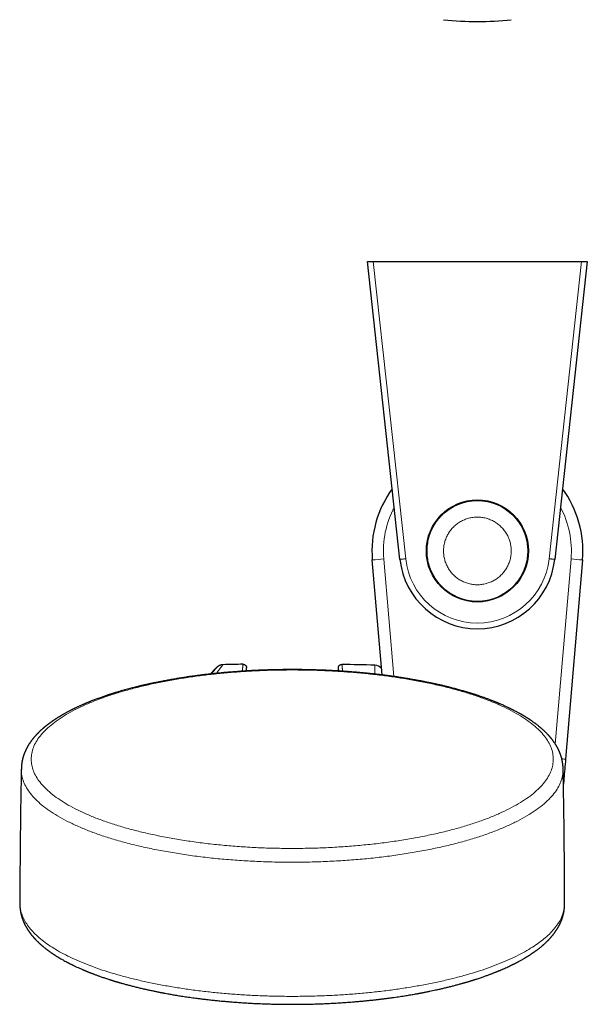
# Model space of a CAD drawing. Header units: millimetres. Extents: x 8 to 954, y 12 to 973.
# Tile 1 of 193: x 296 to 395, y 38 to 210. Entities that reach past the tile are written whole.
import ezdxf

# ---------------------------------------------------------------- set-up
doc = ezdxf.new("R2010")
doc.units = ezdxf.units.MM

msp = doc.modelspace()

# ---------------------------------------------------------------- linework, layer by layer
at = {"color": 7, "linetype": 'Continuous', "lineweight": 30}
for p, q in [((362.28, 115.4), (356.61, 167.39)), ((356.61, 167.39), (357.62, 167.39)), ((357.62, 167.39), (393.94, 167.39)), ((394.95, 167.39), (389.27, 115.4)), ((393.94, 167.39), (394.95, 167.39)), ((359.16, 95.22), (357.45, 115.32)), ((394.1, 115.32), (391.15, 80.53)), ((335.53, 95.93), (335.53, 96.48)), ((351.53, 96.46), (351.53, 95.92)), ((296.26, 78.82), (296.26, 78.81))]:
    msp.add_line(p, q, dxfattribs=at)
at = {"color": 252, "linetype": 'Continuous', "lineweight": 0}
for p, q in [((357.62, 167.39), (363.28, 115.51)), ((388.28, 115.51), (393.94, 167.39)), ((359.45, 115.46), (361.19, 94.96)), ((389.37, 83.17), (392.11, 115.46)), ((357.9, 95.37), (357.9, 96.92))]:
    msp.add_line(p, q, dxfattribs=at)
at = {"color": 252, "linetype": 'Continuous', "lineweight": 0, "flags": 128}
for points in [[(363.28, 115.51), (363.19, 115.5), (363.1, 115.49), (363.02, 115.48), (362.94, 115.47), (362.86, 115.46), (362.78, 115.45), (362.71, 115.45), (362.64, 115.44), (362.57, 115.43), (362.51, 115.42), (362.46, 115.42), (362.42, 115.41), (362.38, 115.41), (362.34, 115.41), (362.32, 115.4), (362.3, 115.4), (362.29, 115.4), (362.28, 115.4)], [(388.28, 115.51), (388.37, 115.5), (388.45, 115.49), (388.54, 115.48), (388.62, 115.47), (388.7, 115.46), (388.78, 115.45), (388.85, 115.45), (388.92, 115.44), (388.98, 115.43), (389.04, 115.42), (389.1, 115.42), (389.14, 115.41), (389.18, 115.41), (389.21, 115.41), (389.24, 115.4), (389.26, 115.4), (389.27, 115.4), (389.27, 115.4)]]:
    msp.add_lwpolyline(points, dxfattribs=at)
at = {"color": 7, "linetype": 'Continuous', "lineweight": 30, "flags": 128}
msp.add_lwpolyline([(391.15, 80.53), (391.12, 80.1), (391.08, 79.68), (391.04, 79.25), (391.01, 78.82), (390.97, 78.4), (390.94, 77.98), (390.9, 77.56), (390.86, 77.14), (390.83, 76.72), (390.79, 76.31), (390.78, 76.16)], dxfattribs=at)
at = {"color": 7, "linetype": 'Continuous', "lineweight": 30}
for radius in [8.9, 8.8]:
    msp.add_circle((375.78, 116.87), radius, dxfattribs=at)
for centre, radius, start, end in [((375.78, 265.93), 56.65, 264.0195, 275.9805), ((375.78, 116.87), 18.39, 143.8022, 184.8509), ((375.78, 116.87), 18.39, 355.1491, 36.1978), ((375.78, 116.87), 13.58, 186.2249, 353.7751), ((343.53, 82.87), 19, 133.8648, 138.7672), ((342.8, -402.85), 500, 90.903, 91.3023), ((342.8, -402.85), 500, 88.2697, 88.9295), ((357.85, 95.32), 1.6, 40.9711, 88.2697)]:
    msp.add_arc(centre, radius, start, end, dxfattribs=at)
at = {"color": 252, "linetype": 'Continuous', "lineweight": 0}
for centre, radius, start, end in [((375.78, 116.85), 16.39, 152.1289, 184.8509), ((375.78, 116.85), 16.39, 355.1491, 27.8711), ((355.43, 156.82), 41.55, 272.7937, 275.5491), ((375.78, 116.87), 12.58, 186.2249, 353.7751), ((396.13, 156.82), 41.55, 264.4509, 267.2063), ((391.36, 89.73), 9.19, 264.6976, 268.7033)]:
    msp.add_arc(centre, radius, start, end, dxfattribs=at)
for points, knots in [([(384.56, 116.87), (384.55, 116.49), (384.52, 115.72), (384.29, 114.59), (383.92, 113.5), (383.41, 112.47), (382.77, 111.51), (382.01, 110.64), (381.14, 109.88), (380.18, 109.24), (379.15, 108.73), (378.06, 108.36), (376.93, 108.13), (375.78, 108.06), (374.63, 108.13), (373.5, 108.36), (372.41, 108.73), (371.37, 109.24), (370.41, 109.88), (369.55, 110.64), (368.79, 111.51), (368.15, 112.47), (367.64, 113.5), (367.27, 114.59), (367.04, 115.72), (366.97, 116.87), (367.04, 118.02), (367.27, 119.15), (367.64, 120.24), (368.15, 121.28), (368.79, 122.24), (369.55, 123.1), (370.41, 123.86), (371.37, 124.5), (372.41, 125.01), (373.5, 125.38), (374.63, 125.61), (375.78, 125.68), (376.93, 125.61), (378.06, 125.38), (379.15, 125.01), (380.18, 124.5), (381.14, 123.86), (382.01, 123.1), (382.77, 122.24), (383.41, 121.28), (383.92, 120.24), (384.29, 119.15), (384.52, 118.02), (384.55, 117.25), (384.56, 116.87)], [0, 0, 0, 0, 0.0208333, 0.0416666, 0.0625, 0.0833333, 0.1041666, 0.125, 0.1458333, 0.1666666, 0.1875, 0.2083333, 0.2291666, 0.25, 0.2708333, 0.2916666, 0.3125, 0.3333333, 0.3541666, 0.375, 0.3958333, 0.4166666, 0.4374999, 0.4583333, 0.4791666, 0.4999999, 0.5208333, 0.5416666, 0.5625, 0.5833333, 0.6041666, 0.625, 0.6458333, 0.6666666, 0.6875, 0.7083333, 0.7291666, 0.75, 0.7708333, 0.7916666, 0.8125, 0.8333333, 0.8541666, 0.875, 0.8958333, 0.9166666, 0.9374999, 0.9583333, 0.9791667, 1, 1, 1, 1]), ([(381.68, 116.87), (381.67, 117.13), (381.65, 117.64), (381.5, 118.4), (381.25, 119.14), (380.9, 119.83), (380.47, 120.47), (379.96, 121.06), (379.38, 121.57), (378.74, 122), (378.04, 122.34), (377.31, 122.59), (376.55, 122.74), (375.78, 122.79), (375.01, 122.74), (374.25, 122.59), (373.51, 122.34), (372.82, 122), (372.17, 121.57), (371.59, 121.06), (371.08, 120.47), (370.65, 119.83), (370.31, 119.14), (370.06, 118.4), (369.91, 117.64), (369.86, 116.87), (369.91, 116.1), (370.06, 115.34), (370.31, 114.61), (370.65, 113.91), (371.08, 113.27), (371.59, 112.69), (372.17, 112.17), (372.82, 111.74), (373.51, 111.4), (374.25, 111.15), (375.01, 111), (375.78, 110.95), (376.55, 111), (377.31, 111.15), (378.04, 111.4), (378.74, 111.74), (379.38, 112.17), (379.96, 112.69), (380.47, 113.27), (380.9, 113.91), (381.25, 114.61), (381.5, 115.34), (381.65, 116.1), (381.67, 116.61), (381.68, 116.87)], [0, 0, 0, 0, 0.020833, 0.041667, 0.0625, 0.083333, 0.104167, 0.125, 0.145833, 0.166667, 0.1875, 0.208333, 0.229167, 0.25, 0.270833, 0.291667, 0.3125, 0.333333, 0.354167, 0.375, 0.395833, 0.416667, 0.4375, 0.458333, 0.479167, 0.5, 0.520833, 0.541667, 0.5625, 0.583333, 0.604167, 0.625, 0.645833, 0.666667, 0.6875, 0.708333, 0.729167, 0.75, 0.770833, 0.791667, 0.8125, 0.833333, 0.854167, 0.875, 0.895833, 0.916667, 0.9375, 0.958333, 0.979167, 1, 1, 1, 1]), ([(329.39, 95.41), (329.41, 95.42), (329.46, 95.5), (329.55, 95.61), (329.66, 95.74), (329.75, 95.85), (329.83, 95.95), (329.91, 96.05), (329.98, 96.13), (330.05, 96.21), (330.13, 96.3), (330.2, 96.39), (330.27, 96.47), (330.33, 96.52), (330.36, 96.56), (330.37, 96.57), (330.37, 96.57), (330.37, 96.57)], [0, 0, 0, 0, 0.021907, 0.0991622, 0.1601492, 0.220467, 0.2801565, 0.3392589, 0.3978176, 0.4558778, 0.5134856, 0.6093123, 0.7040712, 0.7980076, 0.8913755, 0.9844339, 1, 1, 1, 1]), ([(331.44, 97.02), (331.44, 97.02), (331.44, 97.02), (331.43, 97.01), (331.4, 96.97), (331.37, 96.93), (331.34, 96.9), (331.32, 96.87), (331.3, 96.85), (331.27, 96.82), (331.25, 96.79), (331.22, 96.75), (331.18, 96.7), (331.12, 96.63), (331.04, 96.53), (330.95, 96.41), (330.86, 96.3), (330.79, 96.2), (330.72, 96.12), (330.66, 96.04), (330.6, 95.95), (330.54, 95.87), (330.46, 95.76), (330.37, 95.64), (330.3, 95.54), (330.27, 95.5)], [0, 0, 0, 0, 0.013324, 0.090455, 0.168325, 0.246996, 0.273681, 0.300466, 0.327353, 0.354345, 0.381444, 0.408652, 0.435971, 0.497252, 0.560089, 0.624502, 0.690509, 0.725727, 0.76139, 0.7975, 0.834059, 0.867378, 0.897084, 0.95887, 1, 1, 1, 1]), ([(334.82, 95.88), (334.82, 95.93), (334.83, 96.04), (334.84, 96.21), (334.84, 96.38), (334.85, 96.53), (334.86, 96.67), (334.87, 96.79), (334.88, 96.9), (334.89, 96.98), (334.9, 97.04), (334.91, 97.08), (334.92, 97.08), (334.92, 97.08)], [0, 0, 0, 0, 0.0590953, 0.1475697, 0.2360703, 0.3245449, 0.412942, 0.5085924, 0.6043741, 0.7029905, 0.8016071, 0.9008035, 1, 1, 1, 1]), ([(335.53, 96.48), (335.53, 96.48), (335.52, 96.48), (335.51, 96.44), (335.5, 96.39), (335.49, 96.31), (335.48, 96.21), (335.47, 96.08), (335.46, 95.98), (335.46, 95.92), (335.46, 95.92)], [0, 0, 0, 0, 0.139972, 0.279995, 0.419967, 0.561773, 0.70363, 0.845435, 0.999632, 1, 1, 1, 1]), ([(351.6, 95.92), (351.6, 95.97), (351.59, 96.07), (351.58, 96.19), (351.57, 96.29), (351.56, 96.36), (351.55, 96.42), (351.54, 96.45), (351.54, 96.46), (351.53, 96.46)], [0, 0, 0, 0, 0.1479974, 0.2890764, 0.4302044, 0.5712833, 0.7141716, 0.8571114, 1, 1, 1, 1]), ([(352.14, 97.06), (352.15, 97.06), (352.15, 97.05), (352.16, 97.02), (352.18, 96.96), (352.19, 96.88), (352.2, 96.78), (352.2, 96.66), (352.21, 96.55), (352.22, 96.43), (352.23, 96.3), (352.24, 96.14), (352.24, 96), (352.25, 95.9), (352.25, 95.87)], [0, 0, 0, 0, 0.096928, 0.19389, 0.290818, 0.388982, 0.487181, 0.585345, 0.657019, 0.728694, 0.800586, 0.872479, 0.970379, 1, 1, 1, 1]), ([(322.79, 94.39), (323.6, 94.53), (325.2, 94.8), (327.7, 95.14), (330.25, 95.43), (332.84, 95.67), (335.47, 95.86), (338.13, 95.99), (340.8, 96.08), (343.49, 96.1), (346.17, 96.08), (348.85, 95.99), (351.51, 95.86), (354.14, 95.67), (356.73, 95.43), (359.28, 95.14), (361.77, 94.8), (363.38, 94.53), (364.19, 94.39)], [0, 0, 0, 0, 0.062497, 0.124992, 0.18749, 0.249993, 0.3125, 0.375004, 0.437505, 0.5, 0.562495, 0.624996, 0.6875, 0.750007, 0.81251, 0.875008, 0.937503, 1, 1, 1, 1]), ([(297.96, 80.52), (297.98, 80.86), (298.02, 81.54), (298.32, 82.56), (298.81, 83.56), (299.48, 84.56), (300.35, 85.53), (301.4, 86.49), (302.63, 87.41), (304.04, 88.31), (305.61, 89.18), (307.35, 90.01), (309.24, 90.8), (311.24, 91.53), (313.36, 92.21), (315.56, 92.83), (317.87, 93.4), (320.27, 93.93), (321.95, 94.24), (322.79, 94.39)], [0, 0, 0, 0, 0.059557, 0.119119, 0.178686, 0.238252, 0.297814, 0.357371, 0.416928, 0.476491, 0.536057, 0.595624, 0.655186, 0.714743, 0.771789, 0.828839, 0.885893, 0.942948, 1, 1, 1, 1]), ([(364.19, 94.39), (365.03, 94.24), (366.7, 93.93), (369.11, 93.4), (371.42, 92.83), (373.62, 92.21), (375.73, 91.53), (377.74, 90.8), (379.63, 90.01), (381.37, 89.18), (382.94, 88.31), (384.35, 87.41), (385.58, 86.49), (386.63, 85.53), (387.49, 84.56), (388.17, 83.56), (388.65, 82.56), (388.96, 81.54), (389, 80.86), (389.02, 80.52)], [0, 0, 0, 0, 0.057052, 0.114107, 0.171161, 0.228211, 0.285257, 0.344814, 0.404376, 0.463943, 0.523509, 0.583072, 0.642629, 0.702186, 0.761748, 0.821314, 0.880881, 0.940443, 1, 1, 1, 1]), ([(389.02, 80.52), (389, 80.18), (388.96, 79.5), (388.65, 78.49), (388.17, 77.48), (387.49, 76.49), (386.63, 75.51), (385.58, 74.56), (384.35, 73.63), (382.94, 72.73), (381.37, 71.87), (379.63, 71.04), (377.74, 70.25), (375.7, 69.5), (373.53, 68.81), (371.22, 68.16), (368.8, 67.57), (366.27, 67.03), (363.64, 66.55), (360.92, 66.13), (358.13, 65.77), (355.28, 65.47), (352.38, 65.24), (349.44, 65.07), (346.47, 64.97), (343.49, 64.94), (340.51, 64.97), (337.54, 65.07), (334.6, 65.24), (331.7, 65.47), (328.84, 65.77), (326.05, 66.13), (323.34, 66.55), (320.71, 67.03), (318.18, 67.57), (315.76, 68.16), (313.45, 68.81), (311.27, 69.5), (309.24, 70.25), (307.35, 71.04), (305.61, 71.87), (304.04, 72.73), (302.63, 73.63), (301.4, 74.56), (300.35, 75.51), (299.48, 76.49), (298.81, 77.48), (298.32, 78.49), (298.02, 79.5), (297.98, 80.18), (297.96, 80.52)], [0, 0, 0, 0, 0.020832, 0.041665, 0.0625, 0.083335, 0.104168, 0.125, 0.145832, 0.166665, 0.1875, 0.208335, 0.229168, 0.25, 0.270832, 0.291665, 0.3125, 0.333335, 0.354168, 0.375, 0.395832, 0.416665, 0.4375, 0.458335, 0.479168, 0.5, 0.520832, 0.541665, 0.5625, 0.583335, 0.604168, 0.625, 0.645832, 0.666665, 0.6875, 0.708335, 0.729168, 0.75, 0.770832, 0.791665, 0.8125, 0.833335, 0.854168, 0.875, 0.895832, 0.916665, 0.9375, 0.958335, 0.979168, 1, 1, 1, 1]), ([(296.26, 78.81), (296.25, 78.77), (296.21, 78.38), (296.33, 77.64), (296.61, 76.59), (297.12, 75.54), (297.82, 74.51), (298.72, 73.5), (299.81, 72.51), (301.09, 71.55), (302.55, 70.61), (304.18, 69.72), (305.98, 68.86), (307.94, 68.04), (310.06, 67.26), (312.32, 66.54), (314.71, 65.87), (317.22, 65.25), (319.85, 64.7), (322.58, 64.2), (325.4, 63.76), (328.29, 63.39), (331.25, 63.08), (334.27, 62.84), (337.32, 62.67), (340.4, 62.56), (343.49, 62.53), (346.58, 62.56), (349.66, 62.67), (352.71, 62.84), (355.73, 63.08), (358.69, 63.39), (361.58, 63.76), (364.4, 64.2), (367.13, 64.7), (369.75, 65.25), (372.27, 65.87), (374.66, 66.54), (376.92, 67.26), (379.03, 68.04), (381, 68.86), (382.8, 69.72), (384.43, 70.61), (385.89, 71.55), (387.17, 72.51), (388.26, 73.5), (389.16, 74.51), (389.86, 75.54), (390.36, 76.59), (390.65, 77.64), (390.77, 78.39), (390.72, 78.78), (390.72, 78.82)], [0, 0, 0, 0, 0.002209, 0.022947, 0.043686, 0.064424, 0.085162, 0.1059, 0.126638, 0.147376, 0.168114, 0.188852, 0.20959, 0.230328, 0.251066, 0.271804, 0.292542, 0.313281, 0.334019, 0.354757, 0.375495, 0.396233, 0.416971, 0.437709, 0.458447, 0.479185, 0.499923, 0.520661, 0.541399, 0.562137, 0.582875, 0.603614, 0.624352, 0.64509, 0.665828, 0.686566, 0.707304, 0.728042, 0.74878, 0.769518, 0.790256, 0.810994, 0.831732, 0.85247, 0.873209, 0.893947, 0.914685, 0.935423, 0.956161, 0.976899, 0.997637, 1, 1, 1, 1]), ([(295.99, 55.38), (295.99, 55.38), (295.97, 55.08), (296.05, 54.46), (296.26, 53.56), (296.64, 52.65), (297.16, 51.76), (297.82, 50.88), (298.63, 50.01), (299.58, 49.16), (300.67, 48.32), (301.9, 47.51), (303.25, 46.73), (304.73, 45.97), (306.33, 45.24), (308.05, 44.55), (309.88, 43.88), (311.82, 43.26), (313.86, 42.67), (315.99, 42.12), (318.21, 41.61), (320.5, 41.15), (322.87, 40.73), (325.3, 40.36), (327.79, 40.03), (330.33, 39.76), (332.91, 39.53), (335.53, 39.35), (338.17, 39.22), (340.82, 39.15), (343.49, 39.12), (346.15, 39.15), (348.81, 39.22), (351.45, 39.35), (354.06, 39.53), (356.65, 39.76), (359.19, 40.03), (361.68, 40.36), (364.11, 40.73), (366.48, 41.15), (368.77, 41.61), (370.99, 42.12), (373.12, 42.67), (375.16, 43.26), (377.09, 43.88), (378.92, 44.55), (380.64, 45.24), (382.25, 45.97), (383.73, 46.73), (385.08, 47.51), (386.31, 48.32), (387.4, 49.16), (388.35, 50.01), (389.16, 50.88), (389.82, 51.76), (390.34, 52.65), (390.72, 53.56), (390.93, 54.46), (391.01, 55.08), (390.99, 55.38), (390.99, 55.38)], [0, 0, 0, 0, 0.000166, 0.018017, 0.035868, 0.053719, 0.071571, 0.089422, 0.107273, 0.125124, 0.142975, 0.160827, 0.178678, 0.196529, 0.21438, 0.232232, 0.250083, 0.267934, 0.285785, 0.303636, 0.321488, 0.339339, 0.35719, 0.375041, 0.392893, 0.410744, 0.428595, 0.446446, 0.464297, 0.482149, 0.5, 0.517851, 0.535702, 0.553554, 0.571405, 0.589256, 0.607107, 0.624959, 0.64281, 0.660661, 0.678512, 0.696363, 0.714215, 0.732066, 0.749917, 0.767768, 0.78562, 0.803471, 0.821322, 0.839173, 0.857024, 0.874876, 0.892727, 0.910578, 0.928429, 0.946281, 0.964132, 0.981983, 0.999834, 1, 1, 1, 1])]:
    msp.add_open_spline(points, degree=3, knots=knots, dxfattribs=at)
at = {"color": 7, "linetype": 'Continuous', "lineweight": 30}
for points, knots in [([(331.44, 97.02), (331.4, 97.01), (331.32, 97.01), (331.21, 97), (331.11, 96.98), (331.03, 96.95), (330.97, 96.93), (330.91, 96.91), (330.85, 96.89), (330.77, 96.85), (330.68, 96.81), (330.58, 96.74), (330.47, 96.67), (330.4, 96.6), (330.37, 96.57)], [0, 0, 0, 0, 0.107153, 0.201855, 0.283506, 0.351715, 0.406249, 0.451985, 0.509456, 0.580842, 0.665999, 0.76463, 0.876224, 1, 1, 1, 1]), ([(334.92, 97.08), (334.93, 97.08), (334.98, 97.08), (335.06, 97.07), (335.16, 97.04), (335.25, 96.99), (335.33, 96.93), (335.4, 96.86), (335.46, 96.78), (335.5, 96.68), (335.53, 96.58), (335.53, 96.52), (335.53, 96.48)], [0, 0, 0, 0, 0.028112, 0.149526, 0.255852, 0.362175, 0.468484, 0.574795, 0.681095, 0.787397, 0.893698, 1, 1, 1, 1]), ([(351.53, 96.46), (351.54, 96.49), (351.54, 96.56), (351.56, 96.66), (351.61, 96.75), (351.66, 96.83), (351.73, 96.91), (351.81, 96.97), (351.9, 97.02), (352.01, 97.05), (352.09, 97.06), (352.14, 97.06), (352.14, 97.06)], [0, 0, 0, 0, 0.104587, 0.212215, 0.316808, 0.424429, 0.529031, 0.63666, 0.741273, 0.84892, 0.971943, 1, 1, 1, 1]), ([(390.73, 78.81), (390.73, 78.84), (390.73, 78.88), (390.73, 78.94), (390.73, 78.98), (390.73, 79.01), (390.72, 79.03), (390.72, 79.06), (390.72, 79.1), (390.72, 79.14), (390.72, 79.19), (390.71, 79.23), (390.71, 79.27), (390.71, 79.3), (390.71, 79.34), (390.7, 79.39), (390.7, 79.44), (390.69, 79.49), (390.69, 79.53), (390.68, 79.59), (390.68, 79.65), (390.67, 79.71), (390.66, 79.78), (390.65, 79.84), (390.64, 79.91), (390.63, 79.97), (390.62, 80.04), (390.61, 80.1), (390.6, 80.15), (390.59, 80.21), (390.58, 80.26), (390.57, 80.32), (390.56, 80.37), (390.54, 80.43), (390.53, 80.48), (390.51, 80.55), (390.5, 80.62), (390.48, 80.7), (390.45, 80.78), (390.43, 80.85), (390.42, 80.92), (390.4, 80.98), (390.38, 81.05), (390.35, 81.12), (390.33, 81.19), (390.3, 81.27), (390.28, 81.34), (390.25, 81.41), (390.23, 81.48), (390.2, 81.55), (390.17, 81.62), (390.14, 81.7), (390.1, 81.8), (390.05, 81.91), (390.01, 82.01), (389.97, 82.09), (389.93, 82.17), (389.9, 82.23), (389.86, 82.31), (389.82, 82.38), (389.78, 82.46), (389.75, 82.53), (389.71, 82.59), (389.69, 82.64), (389.66, 82.68), (389.64, 82.71), (389.62, 82.75), (389.6, 82.79), (389.57, 82.84), (389.54, 82.89), (389.51, 82.94), (389.47, 83.01), (389.42, 83.08), (389.37, 83.16), (389.32, 83.25), (389.26, 83.33), (389.21, 83.41), (389.16, 83.48), (389.12, 83.54), (389.08, 83.59), (389.05, 83.64), (389.02, 83.68), (388.99, 83.73), (388.96, 83.76), (388.93, 83.8), (388.9, 83.84), (388.87, 83.89), (388.83, 83.94), (388.78, 83.99), (388.74, 84.05), (388.69, 84.11), (388.64, 84.17), (388.58, 84.24), (388.53, 84.3), (388.49, 84.36), (388.45, 84.4), (388.41, 84.44), (388.37, 84.48), (388.33, 84.53), (388.29, 84.58), (388.23, 84.64), (388.18, 84.7), (388.13, 84.75), (388.08, 84.81), (388.03, 84.86), (387.98, 84.92), (387.92, 84.98), (387.86, 85.04), (387.81, 85.09), (387.76, 85.14), (387.72, 85.18), (387.68, 85.22), (387.64, 85.26), (387.59, 85.3), (387.55, 85.35), (387.46, 85.43), (387.34, 85.54), (387.21, 85.67), (387.09, 85.78), (386.98, 85.86), (386.88, 85.95), (386.78, 86.04), (386.66, 86.14), (386.52, 86.26), (386.36, 86.38), (386.21, 86.5), (386.05, 86.62), (385.91, 86.73), (385.76, 86.84), (385.6, 86.95), (385.43, 87.07), (385.29, 87.18), (385.17, 87.26), (385.09, 87.31), (385.01, 87.36), (384.95, 87.41), (384.89, 87.45), (384.84, 87.48), (384.79, 87.51), (384.74, 87.54), (384.68, 87.58), (384.6, 87.63), (384.51, 87.69), (384.4, 87.76), (384.28, 87.83), (384.18, 87.9), (384.09, 87.95), (384.02, 87.99), (383.95, 88.04), (383.88, 88.08), (383.8, 88.13), (383.73, 88.17), (383.68, 88.2), (383.63, 88.23), (383.59, 88.25), (383.57, 88.26), (383.55, 88.28), (383.53, 88.29), (383.5, 88.3), (383.48, 88.31), (383.44, 88.34), (383.39, 88.37), (383.31, 88.41), (383.23, 88.46), (383.14, 88.51), (383.03, 88.57), (382.9, 88.64), (382.74, 88.72), (382.56, 88.82), (382.36, 88.93), (382.19, 89.02), (382.05, 89.09), (381.96, 89.14), (381.86, 89.18), (381.78, 89.22), (381.72, 89.25), (381.68, 89.27), (381.64, 89.29), (381.6, 89.31), (381.55, 89.34), (381.48, 89.37), (381.4, 89.41), (381.32, 89.45), (381.21, 89.5), (381.06, 89.57), (380.85, 89.67), (380.58, 89.8), (380.3, 89.92), (380.02, 90.05), (379.78, 90.15), (379.6, 90.23), (379.46, 90.29), (379.33, 90.34), (379.22, 90.39), (379.12, 90.43), (379.03, 90.46), (378.96, 90.49), (378.89, 90.52), (378.82, 90.55), (378.74, 90.58), (378.65, 90.62), (378.54, 90.66), (378.42, 90.71), (378.27, 90.76), (378.13, 90.82), (377.94, 90.89), (377.71, 90.98), (377.45, 91.08), (377.2, 91.17), (376.94, 91.26), (376.69, 91.35), (376.46, 91.43), (376.23, 91.51), (376.03, 91.58), (375.84, 91.64), (375.66, 91.7), (375.52, 91.75), (375.41, 91.78), (375.33, 91.81), (375.27, 91.83), (375.21, 91.85), (375.16, 91.86), (375.09, 91.89), (375, 91.91), (374.89, 91.95), (374.76, 91.99), (374.61, 92.04), (374.37, 92.11), (374.06, 92.21), (373.68, 92.32), (373.31, 92.43), (372.94, 92.53), (372.57, 92.64), (372.2, 92.74), (371.82, 92.84), (371.51, 92.92), (371.26, 92.98), (371.1, 93.03), (370.93, 93.07), (370.76, 93.11), (370.59, 93.15), (370.43, 93.19), (370.27, 93.23), (370.12, 93.27), (369.99, 93.3), (369.89, 93.32), (369.81, 93.34), (369.74, 93.36), (369.69, 93.37), (369.64, 93.38), (369.58, 93.4), (369.5, 93.42), (369.4, 93.44), (369.29, 93.46), (369.16, 93.49), (369.01, 93.53), (368.84, 93.57), (368.66, 93.61), (368.45, 93.65), (368.23, 93.7), (367.99, 93.75), (367.62, 93.83), (367.13, 93.93), (366.46, 94.07), (365.73, 94.21), (364.94, 94.35), (364.15, 94.49), (363.39, 94.62), (362.81, 94.71), (362.37, 94.78), (362.08, 94.83), (361.79, 94.87), (361.51, 94.91), (361.22, 94.95), (360.94, 94.99), (360.67, 95.03), (360.42, 95.06), (360.2, 95.09), (359.98, 95.12), (359.77, 95.15), (359.58, 95.17), (359.41, 95.19), (359.27, 95.21), (359.16, 95.22), (359.08, 95.23), (359.02, 95.24), (358.99, 95.25), (358.96, 95.25), (358.94, 95.25), (358.9, 95.26), (358.85, 95.26), (358.76, 95.27), (358.64, 95.29), (358.5, 95.3), (358.32, 95.32), (358.12, 95.35), (357.9, 95.37), (357.65, 95.4), (357.37, 95.43), (357.07, 95.46), (356.74, 95.5), (356.41, 95.53), (356.09, 95.56), (355.78, 95.59), (355.45, 95.62), (354.95, 95.67), (354.29, 95.72), (353.48, 95.79), (352.64, 95.85), (351.77, 95.91), (350.89, 95.96), (350.01, 96.01), (349.15, 96.04), (348.31, 96.08), (347.49, 96.1), (346.7, 96.13), (345.94, 96.14), (345.19, 96.15), (344.43, 96.16), (343.57, 96.16), (342.62, 96.16), (341.58, 96.15), (340.53, 96.13), (339.47, 96.1), (338.41, 96.07), (337.49, 96.03), (336.71, 95.99), (336.08, 95.96), (335.46, 95.92), (334.85, 95.88), (334.26, 95.84), (333.69, 95.8), (333.13, 95.76), (332.59, 95.72), (332.07, 95.67), (331.57, 95.63), (331.08, 95.58), (330.61, 95.54), (330.15, 95.49), (329.71, 95.44), (329.27, 95.39), (328.79, 95.34), (328.25, 95.28), (327.65, 95.2), (327.04, 95.13), (326.41, 95.04), (325.72, 94.95), (324.98, 94.84), (324.18, 94.72), (323.37, 94.58), (322.56, 94.45), (321.74, 94.3), (320.95, 94.15), (320.21, 94.01), (319.5, 93.86), (318.97, 93.75), (318.61, 93.67), (318.43, 93.63), (318.25, 93.59), (318.07, 93.55), (317.9, 93.51), (317.74, 93.48), (317.61, 93.45), (317.49, 93.42), (317.41, 93.4), (317.34, 93.38), (317.3, 93.37), (317.26, 93.37), (317.23, 93.36), (317.21, 93.35), (317.18, 93.34), (317.13, 93.33), (317.07, 93.32), (316.99, 93.3), (316.9, 93.28), (316.8, 93.26), (316.66, 93.22), (316.46, 93.17), (316.21, 93.11), (315.93, 93.04), (315.59, 92.95), (315.2, 92.85), (314.76, 92.73), (314.32, 92.61), (313.9, 92.49), (313.54, 92.39), (313.25, 92.31), (313.03, 92.24), (312.81, 92.17), (312.6, 92.11), (312.42, 92.06), (312.28, 92.01), (312.15, 91.97), (312.04, 91.93), (311.93, 91.9), (311.85, 91.87), (311.79, 91.86), (311.76, 91.84), (311.73, 91.83), (311.7, 91.83), (311.66, 91.81), (311.62, 91.8), (311.56, 91.78), (311.49, 91.76), (311.41, 91.73), (311.31, 91.7), (311.21, 91.67), (311.09, 91.63), (310.97, 91.58), (310.76, 91.52), (310.49, 91.42), (310.17, 91.31), (309.86, 91.2), (309.58, 91.09), (309.28, 90.99), (308.98, 90.87), (308.66, 90.75), (308.43, 90.66), (308.28, 90.6), (308.22, 90.57), (308.18, 90.56), (308.14, 90.54), (308.11, 90.53), (308.09, 90.52), (308.05, 90.51), (308, 90.48), (307.93, 90.45), (307.83, 90.42), (307.72, 90.37), (307.58, 90.31), (307.43, 90.25), (307.28, 90.18), (307.14, 90.12), (306.99, 90.06), (306.83, 89.99), (306.64, 89.9), (306.44, 89.81), (306.24, 89.72), (306.05, 89.64), (305.88, 89.56), (305.73, 89.48), (305.59, 89.41), (305.46, 89.35), (305.34, 89.29), (305.23, 89.24), (305.13, 89.19), (305.02, 89.13), (304.89, 89.07), (304.76, 89), (304.62, 88.93), (304.48, 88.85), (304.34, 88.78), (304.19, 88.7), (304.05, 88.62), (303.9, 88.54), (303.76, 88.46), (303.63, 88.39), (303.5, 88.32), (303.4, 88.26), (303.3, 88.2), (303.21, 88.15), (303.12, 88.09), (303.01, 88.03), (302.92, 87.97), (302.82, 87.91), (302.74, 87.86), (302.65, 87.81), (302.55, 87.75), (302.46, 87.68), (302.36, 87.62), (302.27, 87.56), (302.2, 87.52), (302.14, 87.48), (302.09, 87.45), (302.05, 87.42), (302.02, 87.4), (301.99, 87.38), (301.95, 87.35), (301.89, 87.32), (301.83, 87.27), (301.75, 87.22), (301.67, 87.16), (301.58, 87.1), (301.49, 87.04), (301.41, 86.98), (301.33, 86.92), (301.25, 86.87), (301.18, 86.81), (301.11, 86.76), (301.05, 86.71), (301, 86.67), (300.96, 86.65), (300.92, 86.62), (300.89, 86.59), (300.84, 86.56), (300.79, 86.52), (300.74, 86.48), (300.67, 86.42), (300.59, 86.36), (300.5, 86.29), (300.41, 86.22), (300.33, 86.15), (300.26, 86.09), (300.2, 86.04), (300.14, 85.99), (300.08, 85.94), (300.04, 85.9), (299.99, 85.86), (299.95, 85.83), (299.9, 85.78), (299.84, 85.73), (299.78, 85.67), (299.7, 85.61), (299.63, 85.54), (299.55, 85.47), (299.48, 85.4), (299.41, 85.33), (299.35, 85.27), (299.3, 85.22), (299.24, 85.17), (299.2, 85.13), (299.17, 85.09), (299.14, 85.06), (299.11, 85.03), (299.07, 84.99), (299.02, 84.94), (298.96, 84.88), (298.9, 84.81), (298.81, 84.72), (298.71, 84.61), (298.6, 84.49), (298.5, 84.37), (298.4, 84.25), (298.31, 84.14), (298.22, 84.03), (298.14, 83.92), (298.07, 83.82), (297.99, 83.72), (297.92, 83.62), (297.86, 83.53), (297.8, 83.46), (297.76, 83.39), (297.71, 83.33), (297.67, 83.26), (297.61, 83.18), (297.55, 83.08), (297.48, 82.96), (297.42, 82.87), (297.38, 82.79), (297.35, 82.75), (297.33, 82.7), (297.31, 82.66), (297.29, 82.63), (297.27, 82.59), (297.24, 82.55), (297.22, 82.5), (297.19, 82.44), (297.15, 82.38), (297.13, 82.33), (297.09, 82.26), (297.06, 82.19), (297.02, 82.11), (296.98, 82.03), (296.95, 81.95), (296.91, 81.87), (296.88, 81.79), (296.84, 81.7), (296.8, 81.62), (296.77, 81.52), (296.73, 81.42), (296.7, 81.33), (296.67, 81.26), (296.65, 81.2), (296.63, 81.14), (296.62, 81.09), (296.6, 81.03), (296.58, 80.97), (296.56, 80.9), (296.54, 80.82), (296.51, 80.74), (296.49, 80.66), (296.47, 80.59), (296.46, 80.52), (296.44, 80.45), (296.43, 80.39), (296.41, 80.33), (296.4, 80.28), (296.4, 80.24), (296.39, 80.2), (296.38, 80.17), (296.37, 80.12), (296.36, 80.07), (296.35, 80), (296.34, 79.94), (296.33, 79.87), (296.32, 79.81), (296.31, 79.75), (296.31, 79.69), (296.3, 79.63), (296.29, 79.57), (296.29, 79.51), (296.28, 79.47), (296.28, 79.43), (296.28, 79.39), (296.27, 79.34), (296.27, 79.28), (296.26, 79.22), (296.26, 79.17), (296.26, 79.12), (296.26, 79.09), (296.26, 79.07), (296.25, 79.05), (296.25, 79.01), (296.25, 78.95), (296.25, 78.89), (296.25, 78.84), (296.25, 78.82)], [0, 0, 0, 0, 0.000727, 0.001293, 0.0017, 0.001978, 0.002287, 0.002652, 0.003075, 0.003745, 0.004396, 0.004967, 0.005457, 0.005958, 0.00653, 0.007199, 0.007958, 0.008668, 0.009278, 0.010058, 0.010963, 0.012048, 0.013088, 0.014009, 0.014929, 0.015967, 0.017072, 0.017988, 0.018754, 0.019584, 0.020481, 0.021371, 0.022195, 0.023005, 0.023873, 0.024873, 0.026006, 0.027342, 0.028607, 0.029774, 0.030812, 0.031756, 0.032786, 0.033926, 0.035124, 0.036385, 0.037521, 0.038622, 0.039747, 0.040899, 0.042076, 0.043287, 0.04504, 0.046858, 0.048544, 0.050093, 0.051165, 0.052268, 0.053491, 0.054814, 0.056105, 0.057341, 0.058477, 0.059229, 0.059857, 0.060461, 0.06112, 0.061833, 0.062599, 0.06342, 0.06445, 0.065598, 0.066873, 0.068276, 0.069805, 0.071425, 0.072724, 0.073989, 0.075118, 0.076109, 0.076963, 0.077696, 0.078448, 0.079167, 0.079851, 0.080529, 0.081326, 0.082239, 0.083281, 0.084392, 0.085478, 0.086735, 0.087953, 0.089127, 0.090161, 0.091023, 0.091714, 0.092485, 0.093369, 0.094367, 0.095479, 0.096727, 0.097638, 0.098624, 0.099684, 0.100818, 0.102027, 0.103196, 0.104186, 0.105053, 0.105819, 0.106602, 0.10742, 0.108272, 0.10916, 0.110082, 0.11299, 0.115758, 0.117642, 0.119425, 0.121107, 0.122814, 0.124662, 0.127288, 0.129896, 0.132433, 0.134835, 0.137061, 0.139289, 0.141701, 0.144261, 0.146928, 0.148158, 0.149375, 0.150466, 0.151426, 0.152252, 0.152936, 0.153599, 0.154313, 0.155078, 0.156259, 0.157543, 0.158961, 0.160576, 0.162389, 0.163261, 0.164173, 0.165123, 0.166113, 0.16713, 0.16804, 0.168808, 0.169432, 0.169871, 0.170195, 0.170437, 0.170699, 0.17099, 0.17131, 0.171657, 0.172474, 0.173414, 0.174477, 0.175665, 0.176976, 0.178382, 0.180587, 0.182904, 0.185333, 0.187875, 0.189029, 0.190205, 0.191348, 0.192328, 0.192981, 0.19353, 0.193976, 0.194351, 0.194968, 0.195721, 0.196612, 0.197639, 0.198803, 0.200087, 0.203078, 0.205946, 0.209197, 0.212273, 0.215174, 0.216818, 0.218321, 0.219673, 0.220874, 0.221925, 0.22281, 0.223549, 0.224224, 0.225011, 0.225745, 0.226669, 0.227783, 0.229088, 0.230582, 0.23213, 0.233646, 0.236343, 0.238933, 0.241417, 0.243961, 0.246383, 0.248681, 0.250837, 0.252841, 0.254626, 0.25627, 0.257773, 0.258593, 0.259336, 0.259941, 0.260405, 0.260874, 0.261517, 0.262335, 0.263329, 0.264557, 0.265978, 0.267469, 0.271028, 0.274482, 0.277831, 0.281076, 0.284309, 0.287468, 0.290764, 0.294199, 0.295586, 0.296994, 0.298423, 0.299874, 0.301312, 0.302632, 0.304049, 0.305283, 0.306336, 0.307208, 0.307897, 0.308408, 0.308826, 0.309202, 0.309664, 0.310332, 0.311135, 0.312075, 0.31315, 0.314362, 0.315743, 0.317267, 0.318933, 0.320742, 0.322693, 0.32472, 0.329577, 0.334545, 0.340606, 0.346824, 0.353201, 0.35868, 0.364272, 0.366499, 0.368713, 0.37083, 0.372845, 0.37511, 0.377229, 0.379203, 0.381032, 0.382716, 0.384255, 0.385859, 0.387267, 0.38848, 0.389497, 0.390318, 0.390944, 0.391298, 0.391532, 0.391658, 0.391823, 0.39207, 0.3924, 0.393066, 0.393925, 0.394979, 0.396226, 0.397668, 0.399303, 0.401132, 0.403113, 0.40528, 0.407633, 0.410172, 0.412298, 0.414538, 0.416894, 0.419347, 0.425161, 0.430889, 0.436529, 0.442832, 0.449023, 0.455102, 0.461068, 0.466922, 0.472663, 0.477973, 0.483185, 0.488378, 0.493599, 0.49885, 0.505983, 0.513168, 0.520407, 0.527698, 0.535042, 0.542439, 0.546823, 0.551225, 0.555579, 0.559823, 0.563958, 0.567983, 0.571898, 0.575703, 0.579399, 0.582985, 0.586461, 0.589828, 0.593084, 0.596231, 0.599355, 0.602572, 0.606752, 0.611081, 0.615559, 0.620188, 0.624965, 0.630861, 0.636868, 0.642985, 0.649213, 0.655552, 0.661971, 0.66762, 0.673266, 0.67891, 0.680399, 0.681888, 0.683377, 0.684866, 0.686306, 0.687566, 0.688669, 0.689615, 0.690405, 0.69084, 0.691207, 0.691505, 0.691736, 0.691907, 0.692156, 0.692525, 0.693068, 0.693755, 0.694512, 0.695306, 0.696135, 0.698114, 0.700273, 0.702609, 0.705124, 0.708953, 0.712774, 0.716555, 0.720297, 0.723999, 0.726054, 0.728098, 0.730113, 0.731993, 0.733719, 0.734967, 0.736119, 0.737176, 0.738137, 0.739001, 0.739446, 0.739784, 0.740017, 0.740251, 0.740586, 0.741021, 0.741556, 0.742191, 0.742963, 0.743846, 0.744839, 0.745941, 0.747154, 0.748407, 0.751759, 0.754935, 0.757935, 0.76076, 0.763408, 0.76669, 0.769929, 0.773133, 0.773857, 0.774464, 0.774952, 0.775321, 0.775572, 0.775795, 0.776112, 0.776706, 0.77748, 0.778436, 0.779573, 0.781151, 0.782774, 0.784378, 0.785962, 0.787525, 0.789069, 0.791389, 0.793662, 0.795883, 0.797976, 0.799917, 0.801676, 0.803289, 0.80479, 0.806241, 0.807369, 0.808563, 0.809901, 0.811381, 0.813003, 0.814726, 0.816468, 0.818201, 0.819924, 0.821774, 0.823613, 0.825439, 0.827162, 0.828735, 0.830158, 0.831361, 0.83251, 0.833755, 0.835099, 0.836545, 0.837649, 0.838814, 0.840041, 0.841329, 0.842679, 0.844091, 0.845438, 0.846362, 0.847167, 0.847853, 0.84842, 0.848868, 0.849287, 0.849805, 0.850607, 0.851568, 0.852689, 0.853963, 0.855272, 0.856572, 0.857863, 0.859039, 0.860207, 0.861368, 0.862489, 0.863455, 0.864255, 0.864808, 0.865299, 0.865883, 0.866568, 0.867354, 0.868241, 0.869229, 0.870717, 0.872182, 0.873599, 0.874967, 0.876124, 0.877244, 0.878311, 0.879242, 0.880027, 0.880664, 0.881386, 0.882264, 0.883299, 0.884492, 0.88583, 0.887215, 0.888628, 0.890067, 0.891217, 0.892383, 0.893537, 0.894558, 0.895311, 0.89596, 0.896534, 0.897167, 0.897872, 0.89865, 0.900009, 0.901399, 0.902778, 0.905215, 0.907583, 0.909847, 0.91195, 0.914076, 0.916179, 0.918169, 0.919812, 0.921642, 0.92354, 0.92526, 0.926506, 0.927667, 0.928768, 0.929972, 0.931312, 0.933223, 0.93524, 0.937359, 0.938261, 0.939083, 0.939825, 0.940487, 0.94107, 0.941679, 0.942382, 0.943267, 0.944267, 0.94531, 0.946273, 0.947154, 0.948541, 0.949877, 0.951215, 0.952553, 0.953968, 0.955221, 0.956565, 0.958025, 0.959602, 0.961215, 0.962786, 0.963884, 0.964854, 0.965736, 0.966614, 0.967489, 0.968362, 0.969555, 0.970776, 0.972122, 0.973503, 0.974517, 0.975523, 0.976628, 0.977833, 0.978628, 0.979342, 0.979977, 0.980532, 0.981075, 0.981722, 0.982619, 0.983601, 0.984636, 0.985677, 0.986648, 0.987526, 0.988384, 0.989339, 0.990354, 0.991059, 0.991664, 0.992217, 0.992849, 0.993568, 0.994512, 0.995349, 0.996076, 0.996726, 0.996996, 0.997252, 0.997546, 0.997974, 0.998537, 0.999236, 1, 1, 1, 1]), ([(296.25, 78.81), (296.24, 78.63), (296.22, 77.5), (296.18, 75.41), (296.13, 72.54), (296.09, 69.67), (296.06, 66.8), (296.03, 63.94), (296.01, 61.07), (296, 58.22), (295.99, 56.32), (295.99, 55.38)], [0, 0, 0, 0, 0.0228479, 0.1452718, 0.2676955, 0.3901187, 0.5125416, 0.6349636, 0.7573851, 0.8798056, 1, 1, 1, 1]), ([(390.99, 55.38), (390.99, 56.05), (390.98, 57.68), (390.97, 60.26), (390.95, 63.13), (390.93, 66), (390.9, 68.86), (390.86, 71.73), (390.81, 74.6), (390.77, 76.96), (390.74, 78.36), (390.73, 78.81)], [0, 0, 0, 0, 0.085678, 0.208094, 0.330509, 0.452922, 0.575334, 0.697744, 0.820152, 0.942558, 1, 1, 1, 1]), ([(295.99, 55.38), (295.99, 55.34), (295.99, 55.27), (295.99, 55.17), (295.99, 55.09), (295.99, 55.03), (296, 54.96), (296, 54.89), (296, 54.81), (296.01, 54.74), (296.01, 54.67), (296.02, 54.6), (296.03, 54.52), (296.03, 54.44), (296.04, 54.36), (296.05, 54.27), (296.06, 54.2), (296.07, 54.13), (296.08, 54.06), (296.09, 54), (296.1, 53.95), (296.11, 53.9), (296.12, 53.85), (296.13, 53.8), (296.14, 53.74), (296.15, 53.68), (296.16, 53.63), (296.17, 53.59), (296.18, 53.55), (296.19, 53.51), (296.2, 53.47), (296.21, 53.42), (296.23, 53.35), (296.24, 53.29), (296.26, 53.21), (296.28, 53.15), (296.3, 53.08), (296.32, 53.02), (296.33, 52.97), (296.35, 52.9), (296.37, 52.84), (296.4, 52.77), (296.41, 52.72), (296.43, 52.67), (296.44, 52.63), (296.46, 52.59), (296.47, 52.56), (296.49, 52.5), (296.52, 52.41), (296.56, 52.32), (296.6, 52.23), (296.64, 52.14), (296.68, 52.05), (296.72, 51.95), (296.77, 51.85), (296.82, 51.74), (296.88, 51.62), (296.93, 51.51), (296.99, 51.41), (297.04, 51.32), (297.08, 51.25), (297.11, 51.19), (297.14, 51.14), (297.17, 51.09), (297.2, 51.04), (297.24, 50.98), (297.28, 50.91), (297.31, 50.85), (297.35, 50.8), (297.39, 50.74), (297.43, 50.67), (297.47, 50.61), (297.52, 50.54), (297.56, 50.48), (297.61, 50.41), (297.65, 50.35), (297.69, 50.3), (297.74, 50.24), (297.79, 50.17), (297.84, 50.1), (297.9, 50.02), (297.97, 49.93), (298.05, 49.83), (298.14, 49.72), (298.22, 49.63), (298.28, 49.55), (298.34, 49.49), (298.39, 49.43), (298.43, 49.38), (298.48, 49.32), (298.53, 49.27), (298.58, 49.21), (298.64, 49.15), (298.71, 49.08), (298.77, 49.01), (298.85, 48.93), (298.91, 48.87), (298.98, 48.8), (299.04, 48.74), (299.11, 48.67), (299.18, 48.6), (299.26, 48.52), (299.34, 48.45), (299.41, 48.38), (299.49, 48.32), (299.55, 48.26), (299.61, 48.21), (299.65, 48.17), (299.68, 48.14), (299.72, 48.11), (299.76, 48.07), (299.8, 48.04), (299.85, 47.99), (299.91, 47.95), (299.99, 47.88), (300.1, 47.78), (300.25, 47.66), (300.38, 47.56), (300.49, 47.48), (300.57, 47.41), (300.65, 47.35), (300.73, 47.29), (300.8, 47.23), (300.88, 47.17), (300.95, 47.12), (301.02, 47.07), (301.08, 47.03), (301.15, 46.98), (301.23, 46.92), (301.31, 46.87), (301.39, 46.81), (301.48, 46.75), (301.57, 46.69), (301.66, 46.62), (301.77, 46.55), (301.88, 46.48), (301.99, 46.41), (302.09, 46.34), (302.19, 46.28), (302.26, 46.23), (302.32, 46.19), (302.37, 46.16), (302.42, 46.13), (302.46, 46.11), (302.5, 46.08), (302.57, 46.04), (302.65, 45.99), (302.75, 45.93), (302.86, 45.86), (303.06, 45.74), (303.34, 45.59), (303.68, 45.39), (303.94, 45.25), (304.12, 45.15), (304.22, 45.1), (304.31, 45.05), (304.41, 45), (304.49, 44.96), (304.56, 44.92), (304.62, 44.9), (304.65, 44.88), (304.68, 44.86), (304.72, 44.84), (304.75, 44.82), (304.8, 44.8), (304.85, 44.77), (304.92, 44.74), (305.01, 44.7), (305.11, 44.65), (305.22, 44.59), (305.34, 44.53), (305.58, 44.42), (305.92, 44.26), (306.37, 44.06), (306.71, 43.91), (306.96, 43.8), (307.11, 43.73), (307.25, 43.67), (307.38, 43.62), (307.5, 43.57), (307.6, 43.53), (307.68, 43.49), (307.76, 43.46), (307.83, 43.43), (307.91, 43.4), (308, 43.36), (308.1, 43.32), (308.22, 43.28), (308.34, 43.23), (308.47, 43.18), (308.62, 43.12), (308.79, 43.06), (308.97, 42.99), (309.17, 42.91), (309.4, 42.83), (309.63, 42.74), (309.89, 42.65), (310.17, 42.55), (310.46, 42.45), (310.78, 42.34), (311.12, 42.23), (311.4, 42.14), (311.62, 42.07), (311.76, 42.02), (311.9, 41.98), (312.02, 41.94), (312.14, 41.9), (312.24, 41.87), (312.33, 41.84), (312.4, 41.82), (312.46, 41.8), (312.52, 41.79), (312.56, 41.77), (312.59, 41.76), (312.63, 41.75), (312.68, 41.74), (312.75, 41.72), (312.84, 41.69), (312.95, 41.66), (313.07, 41.62), (313.2, 41.58), (313.32, 41.55), (313.45, 41.51), (313.59, 41.47), (313.87, 41.39), (314.32, 41.27), (314.94, 41.1), (315.6, 40.93), (316.28, 40.75), (316.97, 40.59), (317.53, 40.46), (317.96, 40.36), (318.27, 40.29), (318.57, 40.22), (318.87, 40.16), (319.16, 40.1), (319.43, 40.04), (319.68, 39.99), (319.91, 39.95), (320.12, 39.9), (320.3, 39.87), (320.47, 39.83), (320.62, 39.8), (320.75, 39.78), (320.85, 39.76), (320.94, 39.74), (321, 39.73), (321.03, 39.73), (321.05, 39.72), (321.07, 39.72), (321.08, 39.72), (321.1, 39.71), (321.13, 39.71), (321.19, 39.7), (321.25, 39.69), (321.45, 39.65), (321.75, 39.59), (322.15, 39.52), (322.51, 39.46), (322.89, 39.39), (323.3, 39.32), (323.72, 39.25), (324.17, 39.18), (324.63, 39.11), (325.11, 39.04), (325.61, 38.97), (326.14, 38.89), (326.73, 38.81), (327.39, 38.73), (328.11, 38.64), (328.87, 38.55), (329.65, 38.47), (330.47, 38.38), (331.3, 38.3), (332.14, 38.23), (333.01, 38.15), (333.92, 38.09), (334.85, 38.02), (335.8, 37.96), (336.76, 37.91), (337.74, 37.87), (338.7, 37.83), (339.66, 37.8), (340.6, 37.77), (341.54, 37.76), (342.48, 37.75), (343.44, 37.74), (344.42, 37.75), (345.42, 37.76), (346.42, 37.77), (347.41, 37.8), (348.4, 37.83), (349.45, 37.88), (350.55, 37.93), (351.71, 37.99), (352.86, 38.07), (353.87, 38.15), (354.73, 38.22), (355.45, 38.28), (356.16, 38.35), (356.86, 38.42), (357.54, 38.49), (358.19, 38.56), (358.82, 38.64), (359.45, 38.71), (360.06, 38.79), (360.65, 38.87), (361.23, 38.95), (361.78, 39.03), (362.31, 39.11), (362.82, 39.19), (363.29, 39.26), (363.74, 39.33), (364.17, 39.41), (364.59, 39.48), (364.89, 39.53), (365.1, 39.57), (365.2, 39.59), (365.31, 39.61), (365.41, 39.63), (365.51, 39.64), (365.61, 39.66), (365.69, 39.68), (365.76, 39.69), (365.81, 39.7), (365.85, 39.71), (365.9, 39.72), (365.97, 39.73), (366.04, 39.74), (366.13, 39.76), (366.25, 39.78), (366.4, 39.81), (366.57, 39.85), (366.75, 39.88), (366.93, 39.92), (367.11, 39.95), (367.29, 39.99), (367.58, 40.05), (367.98, 40.13), (368.53, 40.25), (369.11, 40.38), (369.74, 40.52), (370.37, 40.67), (371, 40.83), (371.63, 40.99), (372.26, 41.16), (372.75, 41.29), (373.09, 41.39), (373.27, 41.44), (373.45, 41.49), (373.61, 41.53), (373.76, 41.58), (373.89, 41.62), (374.02, 41.65), (374.14, 41.69), (374.23, 41.72), (374.3, 41.74), (374.35, 41.75), (374.37, 41.76), (374.39, 41.77), (374.41, 41.77), (374.43, 41.78), (374.47, 41.79), (374.53, 41.81), (374.6, 41.83), (374.69, 41.86), (374.79, 41.89), (374.91, 41.92), (375.04, 41.97), (375.19, 42.01), (375.34, 42.06), (375.5, 42.11), (375.65, 42.16), (375.87, 42.23), (376.15, 42.33), (376.48, 42.44), (376.79, 42.55), (377.08, 42.65), (377.34, 42.74), (377.58, 42.83), (377.79, 42.91), (377.99, 42.98), (378.17, 43.05), (378.34, 43.11), (378.5, 43.18), (378.66, 43.24), (378.81, 43.3), (378.94, 43.35), (379.05, 43.39), (379.13, 43.43), (379.21, 43.46), (379.29, 43.49), (379.38, 43.53), (379.48, 43.57), (379.6, 43.62), (379.73, 43.67), (379.87, 43.73), (380.02, 43.8), (380.18, 43.87), (380.41, 43.97), (380.71, 44.1), (381.07, 44.27), (381.36, 44.4), (381.56, 44.5), (381.68, 44.56), (381.8, 44.61), (381.91, 44.67), (382.01, 44.72), (382.09, 44.76), (382.16, 44.79), (382.22, 44.82), (382.26, 44.84), (382.29, 44.86), (382.32, 44.88), (382.35, 44.89), (382.39, 44.91), (382.44, 44.94), (382.5, 44.96), (382.58, 45.01), (382.69, 45.07), (382.83, 45.14), (382.96, 45.21), (383.19, 45.33), (383.52, 45.52), (383.84, 45.7), (384.05, 45.82), (384.16, 45.89), (384.26, 45.95), (384.36, 46.01), (384.44, 46.06), (384.5, 46.09), (384.54, 46.12), (384.58, 46.15), (384.62, 46.17), (384.67, 46.2), (384.73, 46.24), (384.79, 46.28), (384.86, 46.32), (384.94, 46.37), (385.04, 46.44), (385.15, 46.51), (385.28, 46.6), (385.4, 46.68), (385.52, 46.76), (385.62, 46.83), (385.72, 46.9), (385.8, 46.96), (385.88, 47.02), (385.95, 47.07), (386.01, 47.11), (386.07, 47.15), (386.14, 47.21), (386.22, 47.26), (386.32, 47.34), (386.46, 47.45), (386.61, 47.57), (386.75, 47.68), (386.89, 47.79), (387, 47.89), (387.09, 47.97), (387.17, 48.03), (387.23, 48.08), (387.28, 48.13), (387.33, 48.17), (387.38, 48.22), (387.44, 48.27), (387.52, 48.34), (387.62, 48.43), (387.72, 48.53), (387.8, 48.6), (387.85, 48.66), (387.91, 48.71), (387.97, 48.77), (388.04, 48.84), (388.1, 48.9), (388.16, 48.96), (388.22, 49.02), (388.27, 49.07), (388.32, 49.13), (388.38, 49.2), (388.44, 49.26), (388.5, 49.32), (388.54, 49.38), (388.59, 49.43), (388.64, 49.49), (388.69, 49.55), (388.75, 49.61), (388.81, 49.69), (388.89, 49.78), (388.97, 49.88), (389.04, 49.97), (389.11, 50.06), (389.17, 50.14), (389.24, 50.23), (389.3, 50.31), (389.36, 50.4), (389.42, 50.48), (389.48, 50.57), (389.54, 50.66), (389.6, 50.75), (389.65, 50.84), (389.7, 50.92), (389.74, 50.98), (389.77, 51.03), (389.8, 51.08), (389.83, 51.12), (389.85, 51.16), (389.88, 51.22), (389.92, 51.28), (389.96, 51.36), (390.01, 51.44), (390.05, 51.52), (390.09, 51.6), (390.14, 51.69), (390.17, 51.77), (390.2, 51.82), (390.22, 51.86), (390.23, 51.89), (390.24, 51.92), (390.26, 51.95), (390.28, 51.99), (390.29, 52.03), (390.31, 52.06), (390.32, 52.1), (390.34, 52.13), (390.36, 52.17), (390.38, 52.24), (390.42, 52.33), (390.46, 52.44), (390.51, 52.55), (390.54, 52.66), (390.58, 52.77), (390.62, 52.88), (390.65, 52.99), (390.68, 53.07), (390.7, 53.14), (390.71, 53.2), (390.73, 53.27), (390.75, 53.33), (390.76, 53.39), (390.78, 53.45), (390.79, 53.49), (390.79, 53.53), (390.8, 53.57), (390.81, 53.61), (390.82, 53.66), (390.84, 53.72), (390.85, 53.8), (390.87, 53.88), (390.88, 53.96), (390.89, 54.03), (390.9, 54.09), (390.91, 54.16), (390.92, 54.24), (390.93, 54.32), (390.94, 54.42), (390.95, 54.52), (390.96, 54.61), (390.97, 54.69), (390.97, 54.77), (390.98, 54.85), (390.98, 54.93), (390.98, 55), (390.98, 55.06), (390.99, 55.12), (390.99, 55.2), (390.99, 55.28), (390.99, 55.34), (390.99, 55.38)], [0, 0, 0, 0, 0.001062, 0.002066, 0.002934, 0.003674, 0.004345, 0.00552, 0.006574, 0.007517, 0.008478, 0.009464, 0.010529, 0.011719, 0.012964, 0.014236, 0.015393, 0.016397, 0.017366, 0.018347, 0.019009, 0.01969, 0.02044, 0.021286, 0.022224, 0.023122, 0.023863, 0.024502, 0.025084, 0.02565, 0.026199, 0.027059, 0.02806, 0.02916, 0.030257, 0.031344, 0.032336, 0.033215, 0.034099, 0.035093, 0.036172, 0.037309, 0.038083, 0.038808, 0.039455, 0.040026, 0.040613, 0.04129, 0.042971, 0.044512, 0.045964, 0.047458, 0.048702, 0.050573, 0.052056, 0.054008, 0.056051, 0.057797, 0.05966, 0.061359, 0.062399, 0.063382, 0.064178, 0.064968, 0.065946, 0.067012, 0.068133, 0.069185, 0.070213, 0.071217, 0.072294, 0.073494, 0.074648, 0.0759, 0.077019, 0.078078, 0.079092, 0.080081, 0.081387, 0.082684, 0.084018, 0.085745, 0.087608, 0.089594, 0.091604, 0.092829, 0.093998, 0.095092, 0.096077, 0.097008, 0.098008, 0.099081, 0.100277, 0.101623, 0.103127, 0.104446, 0.105818, 0.107093, 0.108266, 0.109338, 0.110892, 0.112367, 0.113783, 0.115141, 0.116441, 0.117668, 0.118765, 0.119439, 0.120047, 0.120607, 0.12126, 0.122036, 0.122926, 0.123861, 0.124827, 0.127162, 0.129639, 0.132212, 0.133458, 0.134725, 0.136013, 0.137272, 0.138418, 0.139692, 0.140789, 0.141711, 0.142621, 0.143677, 0.144838, 0.146103, 0.147264, 0.148503, 0.14982, 0.151215, 0.152688, 0.154238, 0.155866, 0.157502, 0.15864, 0.159636, 0.160492, 0.161206, 0.16178, 0.162298, 0.16291, 0.16362, 0.164801, 0.166178, 0.167714, 0.169257, 0.174064, 0.178299, 0.182476, 0.183658, 0.184835, 0.186008, 0.187172, 0.188206, 0.189051, 0.189706, 0.190087, 0.190391, 0.190767, 0.191229, 0.191778, 0.192414, 0.193137, 0.19418, 0.195362, 0.196685, 0.198096, 0.199499, 0.204918, 0.209629, 0.214221, 0.216014, 0.217678, 0.219187, 0.220542, 0.221742, 0.222771, 0.223652, 0.224434, 0.225149, 0.226002, 0.226928, 0.227959, 0.229096, 0.230338, 0.231686, 0.233138, 0.234858, 0.236705, 0.238694, 0.240874, 0.243248, 0.245714, 0.24836, 0.251185, 0.254188, 0.257371, 0.260733, 0.262048, 0.263383, 0.264644, 0.265794, 0.266834, 0.267763, 0.268582, 0.269235, 0.269795, 0.27026, 0.270625, 0.270891, 0.271129, 0.271626, 0.272287, 0.273111, 0.274098, 0.275248, 0.276266, 0.277384, 0.278565, 0.279743, 0.280919, 0.286134, 0.291296, 0.297096, 0.302827, 0.308487, 0.314079, 0.316566, 0.31904, 0.3215, 0.32393, 0.326221, 0.328348, 0.330314, 0.332113, 0.333751, 0.335226, 0.336541, 0.337693, 0.338668, 0.339486, 0.340149, 0.340656, 0.340832, 0.340978, 0.341091, 0.341174, 0.341283, 0.34155, 0.34198, 0.342491, 0.343005, 0.346736, 0.349342, 0.352093, 0.354996, 0.358053, 0.361262, 0.364625, 0.36804, 0.371599, 0.375303, 0.37915, 0.383069, 0.38825, 0.393484, 0.398774, 0.404501, 0.410291, 0.416143, 0.422058, 0.428036, 0.434443, 0.440922, 0.44747, 0.454088, 0.460777, 0.467536, 0.473949, 0.48036, 0.486767, 0.493172, 0.499573, 0.506359, 0.513141, 0.519921, 0.526697, 0.533471, 0.540241, 0.548217, 0.556189, 0.564156, 0.572119, 0.577185, 0.582248, 0.587291, 0.592218, 0.597018, 0.60169, 0.606235, 0.610653, 0.615145, 0.619497, 0.623708, 0.627781, 0.631713, 0.635506, 0.639008, 0.642382, 0.645634, 0.648781, 0.651823, 0.652641, 0.653452, 0.654254, 0.655049, 0.655835, 0.656606, 0.657269, 0.6578, 0.658163, 0.658445, 0.658811, 0.659292, 0.659886, 0.660595, 0.661418, 0.66263, 0.664003, 0.665404, 0.666816, 0.668237, 0.669669, 0.67111, 0.675127, 0.679219, 0.684191, 0.689284, 0.694529, 0.699677, 0.704963, 0.710388, 0.715951, 0.717609, 0.71926, 0.720802, 0.722218, 0.723508, 0.724673, 0.725885, 0.726922, 0.727785, 0.728473, 0.728739, 0.728965, 0.729153, 0.7293, 0.729478, 0.729782, 0.730304, 0.730974, 0.731772, 0.732699, 0.733776, 0.734987, 0.736332, 0.737789, 0.739236, 0.740652, 0.742038, 0.74537, 0.74851, 0.75146, 0.75422, 0.756788, 0.75908, 0.761194, 0.763133, 0.764935, 0.766619, 0.768183, 0.769873, 0.771398, 0.772758, 0.773952, 0.774661, 0.775406, 0.776228, 0.777147, 0.778232, 0.779489, 0.78083, 0.782324, 0.783971, 0.785749, 0.787562, 0.791478, 0.795491, 0.799602, 0.801008, 0.802425, 0.803834, 0.805121, 0.806266, 0.807269, 0.808131, 0.808708, 0.809197, 0.8096, 0.809915, 0.81026, 0.810712, 0.811276, 0.811953, 0.812742, 0.814336, 0.81595, 0.817574, 0.819208, 0.824563, 0.830007, 0.831447, 0.832892, 0.834302, 0.835548, 0.836621, 0.837521, 0.838029, 0.838484, 0.83903, 0.839687, 0.840456, 0.84132, 0.842291, 0.84337, 0.844516, 0.846482, 0.848337, 0.85008, 0.851712, 0.853258, 0.854685, 0.855987, 0.857165, 0.858217, 0.859003, 0.859912, 0.86096, 0.862145, 0.863467, 0.865991, 0.86843, 0.870777, 0.873031, 0.875187, 0.876523, 0.877813, 0.878917, 0.879769, 0.880575, 0.881502, 0.88255, 0.88371, 0.885891, 0.888231, 0.889194, 0.890184, 0.891268, 0.892476, 0.893598, 0.894809, 0.896071, 0.897223, 0.898255, 0.899218, 0.900611, 0.901865, 0.903008, 0.90394, 0.904908, 0.905983, 0.907136, 0.908345, 0.909595, 0.911468, 0.913282, 0.915031, 0.916666, 0.91818, 0.919664, 0.921138, 0.922699, 0.924393, 0.925812, 0.927314, 0.928992, 0.930608, 0.932096, 0.933013, 0.933893, 0.934729, 0.935477, 0.936146, 0.9369, 0.938298, 0.939613, 0.940929, 0.942354, 0.943673, 0.9451, 0.946774, 0.947438, 0.947995, 0.948448, 0.948909, 0.949467, 0.950119, 0.950751, 0.951375, 0.951923, 0.952484, 0.953151, 0.953906, 0.955618, 0.957484, 0.959433, 0.960928, 0.962737, 0.964601, 0.966302, 0.967754, 0.968625, 0.969576, 0.970563, 0.971583, 0.972575, 0.973436, 0.974025, 0.974603, 0.975189, 0.97579, 0.976492, 0.977321, 0.978752, 0.980029, 0.981131, 0.982156, 0.983129, 0.984099, 0.985146, 0.986536, 0.98797, 0.989374, 0.990678, 0.991888, 0.993034, 0.99402, 0.995028, 0.996166, 0.996753, 0.997426, 0.998204, 0.999089, 1, 1, 1, 1])]:
    msp.add_open_spline(points, degree=3, knots=knots, dxfattribs=at)

doc.saveas('drawing.dxf')
